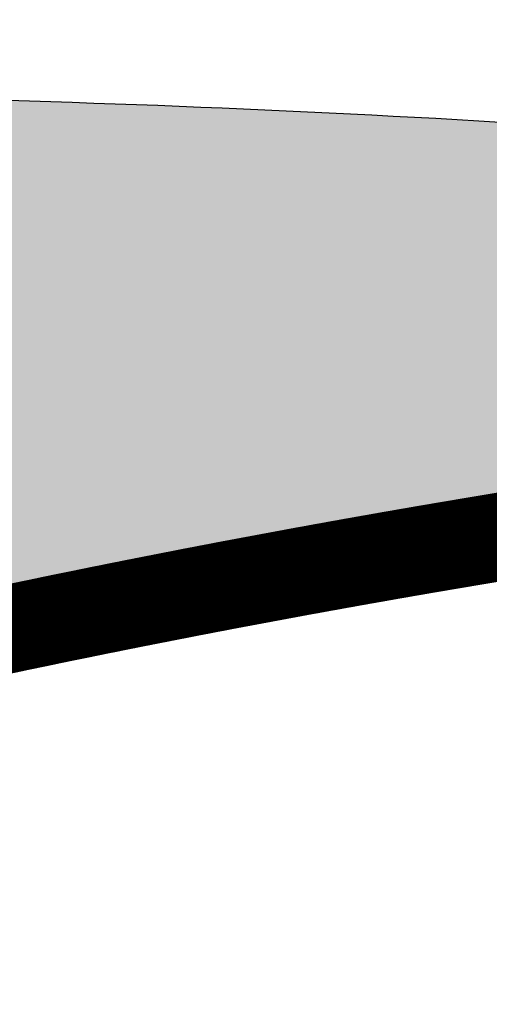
# Model space of a CAD drawing. Header units: feet. Extents: x 1609737 to 1611449, y 574802 to 575794.
# Tile 78 of 256: x 1610321.3 to 1610326.63, y 575087.71 to 575098.88. Entities that reach past the tile are written whole.
import ezdxf

# ---------------------------------------------------------------- set-up
doc = ezdxf.new("R2010")
doc.units = ezdxf.units.FT
doc.header["$MEASUREMENT"] = 0
for name, color, linetype in [('C-GROUTED-BLDR-HTCH-SINGLE', 79, 'Continuous'), ('C-THICKENED EDGE', 3, 'Continuous'), ('C-VOID FILLED RIPRAP', 23, 'Continuous')]:
    doc.layers.add(name, color=color, linetype=linetype)

msp = doc.modelspace()

# ---------------------------------------------------------------- hatches: boundary and pattern name
at = {"layer": 'C-GROUTED-BLDR-HTCH-SINGLE'}
h = msp.add_hatch(color=256, dxfattribs=at)
h.dxf.hatch_style = 1
edge = h.paths.add_edge_path()
edge.add_arc((1610316.381, 575074.709), 23.37, 93.1622, 111.8726, ccw=False)
edge.add_arc((1610315.832, 574913.612), 184.433, 85.39846, 90.22995, ccw=False)
edge.add_line((1610330.629, 575097.451), (1610331.589, 575096.006))
edge.add_arc((1610329.734, 575094.819), 2.202, -34.1086, 32.6133, ccw=False)
edge.add_line((1610331.558, 575093.584), (1610330.131, 575093.396))
edge.add_line((1610330.131, 575093.396), (1610327.538, 575093.014))
edge.add_arc((1610353.77, 574938.136), 157.084, 99.61297, 104.32873)
edge.add_arc((1610318.704, 575074.271), 16.508, 103.343, 123.1728)
edge.add_arc((1610297.059, 575085.941), 12.793, -15.5635, 9.665, ccw=False)
edge.add_arc((1610325.684, 575077.968), 16.921, 164.4365, 210.9882)
edge.add_arc((1610300.754, 575062.996), 12.159, -28.8258, 30.9882, ccw=False)
edge.add_arc((1610321.086, 575051.807), 11.048, 151.1742, 207.3019)
edge.add_arc((1610298.441, 575146.193), 100.277, 257.71488, 277.34975, ccw=False)
edge.add_line((1610277.104, 575048.212), (1610285.344, 575074.63))
edge.add_arc((1610291.44, 575075.229), 6.125, 141.7103, 185.6097, ccw=False)
edge.add_arc((1610278.48, 575084.816), 10, 324.6099, 343.2136)
edge.add_arc((1610289.634, 575117.305), 35.413, 265.1157, 267.443, ccw=False)
edge.add_arc((1610297.939, 575146.598), 65.562, 224.5965, 260.0569, ccw=False)
edge.add_arc((1610198.471, 575061.064), 65.929, 36.81036, 38.74971)
edge.add_line((1610249.887, 575102.33), (1610248.789, 575103.656))
edge.add_arc((1610246.11, 575101.798), 3.26, 34.7407, 103.092)
edge.add_arc((1610245.109, 575108.588), 3.624, 203.5718, 274.1509, ccw=False)
edge.add_line((1610241.787, 575107.139), (1610242.013, 575108.113))
edge.add_line((1610242.013, 575108.113), (1610236.159, 575109.46))
edge.add_line((1610236.159, 575109.46), (1610236.171, 575109.467))
edge.add_line((1610236.171, 575109.467), (1610236.173, 575109.464))
edge.add_line((1610236.173, 575109.464), (1610235.539, 575110.459))
edge.add_line((1610235.539, 575110.459), (1610233.521, 575113.688))
edge.add_line((1610233.521, 575113.688), (1610231.506, 575116.918))
edge.add_line((1610231.506, 575116.918), (1610230.884, 575117.916))
edge.add_line((1610230.884, 575117.916), (1610232.251, 575123.682))
edge.add_arc((1610232.104, 575125.324), 1.649, 275.1319, 345.537)
edge.add_arc((1610236.268, 575123.818), 2.791, 109.5743, 156.9172, ccw=False)
edge.add_arc((1610233.473, 575131.548), 5.428, 290.0395, 317.0243)
edge.add_arc((1610239.427, 575126.62), 2.332, 98.1765, 148.242, ccw=False)
edge.add_arc((1610239.016, 575131.25), 2.323, 271.9635, 331.6953)
edge.add_line((1610241.061, 575130.148), (1610248.537, 575117.114))
edge.add_line((1610248.537, 575117.114), (1610257.017, 575107.358))
edge.add_line((1610257.017, 575107.358), (1610269.39, 575099.275))
edge.add_line((1610269.39, 575099.275), (1610276.144, 575095.97))
edge.add_line((1610276.144, 575095.97), (1610287.833, 575093.086))
edge.add_arc((1610292.947, 575123.819), 31.156, 260.5539, 293.5222)
edge.add_arc((1610294.089, 575089.239), 12.793, 28.0366, 28.037, ccw=False)
edge.add_line((1610305.381, 575095.252), (1610307.675, 575096.397))

# ---------------------------------------------------------------- linework, layer by layer
msp.add_lwpolyline([(1610287.833, 575093.086, 0.144852), (1610305.381, 575095.252, -0.000002), (1610305.381, 575095.252), (1610307.675, 575096.397, -0.081821), (1610315.092, 575098.044, -0.021084), (1610330.629, 575097.451), (1610331.589, 575096.006, -0.299643), (1610331.558, 575093.584), (1610330.131, 575093.396), (1610327.538, 575093.014, 0.020579), (1610314.894, 575090.333, 0.08674), (1610309.671, 575088.088, -0.110527), (1610309.383, 575082.508, 0.205961), (1610311.178, 575069.256, -0.26708), (1610311.407, 575057.134, 0.24992), (1610311.269, 575046.74, -0.085884), (1610277.104, 575048.212)], format="xyb", dxfattribs=at)
at = {"layer": 'C-THICKENED EDGE', "const_width": 1, "flags": 128}
msp.add_lwpolyline([(1610320.791, 575091.887), (1610320.844, 575091.898), (1610320.897, 575091.91), (1610320.951, 575091.921), (1610321.004, 575091.932), (1610321.057, 575091.944), (1610321.111, 575091.955), (1610321.164, 575091.966), (1610321.218, 575091.977), (1610321.271, 575091.989), (1610321.324, 575092), (1610321.378, 575092.011), (1610321.431, 575092.022), (1610321.485, 575092.033), (1610321.538, 575092.044), (1610321.591, 575092.055), (1610321.645, 575092.067), (1610321.698, 575092.078), (1610321.752, 575092.089), (1610321.805, 575092.1), (1610321.859, 575092.111), (1610321.912, 575092.121), (1610321.965, 575092.132), (1610322.019, 575092.143), (1610322.072, 575092.154), (1610322.126, 575092.165), (1610322.179, 575092.176), (1610322.233, 575092.187), (1610322.286, 575092.197), (1610322.34, 575092.208), (1610322.393, 575092.219), (1610322.447, 575092.23), (1610322.5, 575092.24), (1610322.554, 575092.251), (1610322.607, 575092.262), (1610322.661, 575092.272), (1610322.714, 575092.283), (1610322.768, 575092.293), (1610322.821, 575092.304), (1610322.875, 575092.314), (1610322.928, 575092.325), (1610322.982, 575092.335), (1610323.036, 575092.346), (1610323.089, 575092.356), (1610323.143, 575092.367), (1610323.196, 575092.377), (1610323.25, 575092.388), (1610323.303, 575092.398), (1610323.357, 575092.408), (1610323.41, 575092.419), (1610323.464, 575092.429), (1610323.518, 575092.439), (1610323.571, 575092.449), (1610323.625, 575092.46), (1610323.678, 575092.47), (1610323.732, 575092.48), (1610323.786, 575092.49), (1610323.839, 575092.5), (1610323.893, 575092.51), (1610323.946, 575092.52), (1610324, 575092.53), (1610324.054, 575092.54), (1610324.107, 575092.55), (1610324.161, 575092.56), (1610324.215, 575092.57), (1610324.268, 575092.58), (1610324.322, 575092.59), (1610324.376, 575092.6), (1610324.429, 575092.61), (1610324.483, 575092.62), (1610324.536, 575092.63), (1610324.59, 575092.639), (1610324.644, 575092.649), (1610324.698, 575092.659), (1610324.751, 575092.669), (1610324.805, 575092.678), (1610324.859, 575092.688), (1610324.912, 575092.698), (1610324.966, 575092.707), (1610325.02, 575092.717), (1610325.073, 575092.727), (1610325.127, 575092.736), (1610325.181, 575092.746), (1610325.234, 575092.755), (1610325.288, 575092.765), (1610325.342, 575092.774), (1610325.396, 575092.784), (1610325.449, 575092.793), (1610325.503, 575092.803), (1610325.557, 575092.812), (1610325.611, 575092.821), (1610325.664, 575092.831), (1610325.718, 575092.84), (1610325.772, 575092.849), (1610325.826, 575092.859), (1610325.879, 575092.868), (1610325.933, 575092.877), (1610325.987, 575092.886), (1610326.041, 575092.895), (1610326.094, 575092.905), (1610326.148, 575092.914), (1610326.202, 575092.923), (1610326.256, 575092.932), (1610326.31, 575092.941), (1610326.363, 575092.95), (1610326.417, 575092.959), (1610326.471, 575092.968), (1610326.525, 575092.977), (1610326.579, 575092.986), (1610326.632, 575092.995), (1610326.686, 575093.004), (1610326.74, 575093.013), (1610326.794, 575093.022), (1610326.848, 575093.031), (1610326.902, 575093.039), (1610326.955, 575093.048), (1610327.009, 575093.057), (1610327.063, 575093.066), (1610327.117, 575093.074), (1610327.171, 575093.083)], dxfattribs=at)
at = {"layer": 'C-VOID FILLED RIPRAP', "linetype": 'Continuous'}
msp.add_lwpolyline([(1610321.261, 575091.862), (1610321.314, 575091.873), (1610321.368, 575091.884), (1610321.421, 575091.895), (1610321.475, 575091.907), (1610321.528, 575091.918), (1610321.581, 575091.929), (1610321.635, 575091.94), (1610321.688, 575091.951), (1610321.742, 575091.962), (1610321.795, 575091.973), (1610321.849, 575091.984), (1610321.902, 575091.994), (1610321.955, 575092.005), (1610322.009, 575092.016), (1610322.062, 575092.027), (1610322.116, 575092.038), (1610322.169, 575092.049), (1610322.223, 575092.06), (1610322.276, 575092.07), (1610322.33, 575092.081), (1610322.383, 575092.092), (1610322.437, 575092.102), (1610322.49, 575092.113), (1610322.544, 575092.124), (1610322.597, 575092.134), (1610322.651, 575092.145), (1610322.704, 575092.156), (1610322.758, 575092.166), (1610322.811, 575092.177), (1610322.865, 575092.187), (1610322.918, 575092.198), (1610322.972, 575092.208), (1610323.026, 575092.218), (1610323.079, 575092.229), (1610323.133, 575092.239), (1610323.186, 575092.25), (1610323.24, 575092.26), (1610323.293, 575092.27), (1610323.347, 575092.281), (1610323.401, 575092.291), (1610323.454, 575092.301), (1610323.508, 575092.311), (1610323.561, 575092.322), (1610323.615, 575092.332), (1610323.669, 575092.342), (1610323.722, 575092.352), (1610323.776, 575092.362), (1610323.829, 575092.372), (1610323.883, 575092.382), (1610323.937, 575092.392), (1610323.99, 575092.403), (1610324.044, 575092.413), (1610324.097, 575092.423), (1610324.151, 575092.432), (1610324.205, 575092.442), (1610324.258, 575092.452), (1610324.312, 575092.462), (1610324.366, 575092.472), (1610324.419, 575092.482), (1610324.473, 575092.492), (1610324.527, 575092.502), (1610324.58, 575092.511), (1610324.634, 575092.521), (1610324.688, 575092.531), (1610324.741, 575092.541), (1610324.795, 575092.55), (1610324.849, 575092.56), (1610324.902, 575092.57), (1610324.956, 575092.579), (1610325.01, 575092.589), (1610325.064, 575092.598), (1610325.117, 575092.608), (1610325.171, 575092.617), (1610325.225, 575092.627), (1610325.278, 575092.636), (1610325.332, 575092.646), (1610325.386, 575092.655), (1610325.44, 575092.665), (1610325.493, 575092.674), (1610325.547, 575092.683), (1610325.601, 575092.693), (1610325.655, 575092.702), (1610325.708, 575092.711), (1610325.762, 575092.721), (1610325.816, 575092.73), (1610325.87, 575092.739), (1610325.923, 575092.748), (1610325.977, 575092.758), (1610326.031, 575092.767), (1610326.085, 575092.776), (1610326.139, 575092.785), (1610326.192, 575092.794), (1610326.246, 575092.803), (1610326.3, 575092.812), (1610326.354, 575092.821), (1610326.408, 575092.83), (1610326.461, 575092.839), (1610326.515, 575092.848), (1610326.569, 575092.857), (1610326.623, 575092.866), (1610326.677, 575092.875)], dxfattribs=at)

doc.saveas('drawing.dxf')
